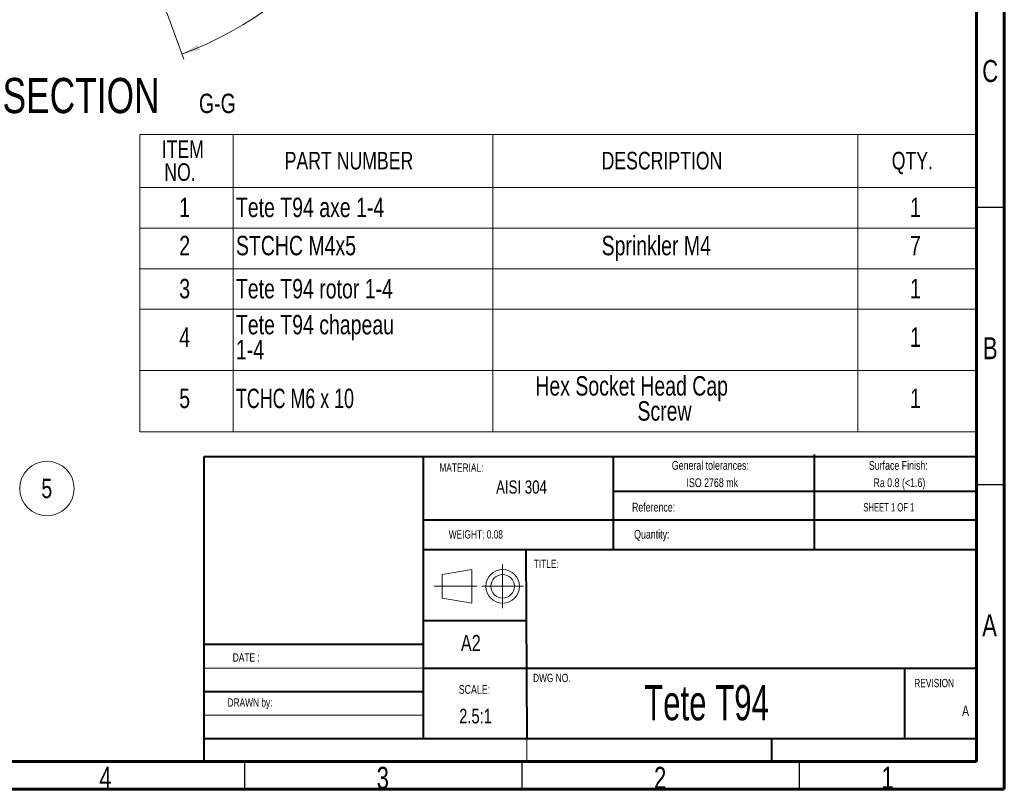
# Model space of a CAD drawing. Header units: millimetres. Extents: x 15 to 589, y 5 to 415.
# Tile 8 of 16: x 412 to 589, y 5 to 144. Entities that reach past the tile are written whole.
import ezdxf

# ---------------------------------------------------------------- set-up
doc = ezdxf.new("R2010")
doc.units = ezdxf.units.MM
doc.header["$PDSIZE"] = -1
doc.linetypes.add('CENTERX2', pattern=[20.32, 12.7, -2.54, 2.54, -2.54])
doc.styles.add('SLDTEXTSTYLE0', font='TXT', dxfattribs={"width": 0.75})
doc.styles.add('SLDTEXTSTYLE1', font='TXT', dxfattribs={"width": 0.662197})
doc.styles.add('SLDTEXTSTYLE2', font='TXT', dxfattribs={"width": 0.6875})
doc.dimstyles.new('SLDDIMSTYLE1', dxfattribs={"dimtxt": 3.5, "dimasz": 3.302, "dimexe": 0, "dimexo": 0.0625, "dimgap": 0.875, "dimtad": 1, "dimdec": 4, "dimlfac": 0.4, "dimzin": 12, "dimdsep": 46, "dimtxsty": 'SLDTEXTSTYLE0', "dimsah": 1, "dimcen": 0.09, "dimazin": 3, "dimtfac": 1, "dimtofl": 0, "dimtmove": 0, "dimatfit": 3, "dimfxl": 0, "dimfrac": 2, "dimtolj": 1, "dimtzin": 12, "dimarcsym": 0})

# ---------------------------------------------------------------- blocks, each defined once
blk = doc.blocks.new('SW_NOTE_0')
at = {"color": 0, "linetype": 'Continuous', "lineweight": 0, "char_height": 1.5875, "attachment_point": 2, "style": 'SLDTEXTSTYLE0'}
for s, insert in [('General tolerances:', (10.1, 2.05)), ('ISO 2768 mk', (10.44, -1.07))]:
    blk.add_mtext(s, dxfattribs=dict(at, insert=insert))
blk = doc.blocks.new('SW_NOTE_1')
at = {"color": 0, "linetype": 'Continuous', "lineweight": 0, "char_height": 1.5875, "attachment_point": 2, "style": 'SLDTEXTSTYLE0'}
for s, insert in [('Surface Finish:', (7.07, 2.05)), ('Ra 0.8 (<1.6)', (7.26, -1.07))]:
    blk.add_mtext(s, dxfattribs=dict(at, insert=insert))
blk = doc.blocks.new('SW_NOTE_2')
at = {"color": 0, "linetype": 'Continuous', "lineweight": 0, "attachment_point": 2, "style": 'SLDTEXTSTYLE0'}
for s, insert, char_height in [('SCALE:', (3.4, 2.05), 1.587), ('2.5:1', (3.6, -2.23), 2.646)]:
    blk.add_mtext(s, dxfattribs=dict(at, insert=insert, char_height=char_height))
blk = doc.blocks.new('SW_TABLEANNOTATION_0')
at = {"color": 0, "linetype": 'Continuous', "lineweight": 0}
for p, q in [((0, 0), (0, -53.63)), ((150.86, 0), (0, 0)), ((16.85, 0), (16.85, -9.54)), ((63.68, 0), (63.68, -9.54)), ((129.44, 0), (129.44, -9.54)), ((150.86, -53.63), (150.86, 0)), ((0, -9.54), (150.86, -9.54)), ((16.85, -9.54), (16.85, -53.63)), ((63.68, -9.54), (63.68, -53.63)), ((129.44, -9.54), (129.44, -53.63)), ((0, -16.87), (150.86, -16.87)), ((0, -24.2), (150.86, -24.2)), ((0, -31.52), (150.86, -31.52)), ((0, -42.57), (150.86, -42.57)), ((0, -53.63), (150.86, -53.63))]:
    blk.add_line(p, q, dxfattribs=at)
at = {"color": 0, "linetype": 'Continuous', "lineweight": 0, "attachment_point": 1}
for s, insert, char_height, style in [('ITEM', (3.97, -1.07), 3.175, 'SLDTEXTSTYLE0'), ('PART NUMBER', (26.14, -3.12), 3.175, 'SLDTEXTSTYLE0'), ('DESCRIPTION', (83.27, -3.12), 3.175, 'SLDTEXTSTYLE0'), ('QTY.', (135.57, -3.12), 3.175, 'SLDTEXTSTYLE0'), ('NO.', (4.43, -5.18), 3.175, 'SLDTEXTSTYLE0'), ('1', (7.13, -11.39), 3.5, 'SLDTEXTSTYLE0'), ('Tete T94 axe 1-4', (17.35, -11.39), 3.5, 'SLDTEXTSTYLE0'), ('1', (138.86, -11.39), 3.5, 'SLDTEXTSTYLE0'), ('2', (7.13, -18.28), 3.5, 'SLDTEXTSTYLE0'), ('STCHC M4x5', (17.35, -18.28), 3.5, 'SLDTEXTSTYLE0'), ('Sprinkler M4', (83.27, -18.28), 3.5, 'SLDTEXTSTYLE0'), ('7', (138.86, -18.28), 3.5, 'SLDTEXTSTYLE0'), ('3', (7.13, -26.05), 3.5, 'SLDTEXTSTYLE0'), ('Tete T94 rotor 1-4', (17.35, -26.05), 3.5, 'SLDTEXTSTYLE0'), ('1', (138.86, -26.05), 3.5, 'SLDTEXTSTYLE0'), ('Tete T94 chapeau', (17.35, -32.54), 3.5, 'SLDTEXTSTYLE0'), ('4', (7.13, -34.8), 3.5, 'SLDTEXTSTYLE0'), ('1', (138.86, -34.8), 3.5, 'SLDTEXTSTYLE0'), ('1-4', (17.35, -37.06), 3.5, 'SLDTEXTSTYLE0'), ('Hex Socket Head Cap', (71.32, -43.59), 3.5, 'SLDTEXTSTYLE0'), ('5', (7.13, -45.85), 3.5, 'SLDTEXTSTYLE0'), ('TCHC M6 x 10', (17.35, -45.85), 3.5, 'SLDTEXTSTYLE2'), ('1', (138.86, -45.85), 3.5, 'SLDTEXTSTYLE0'), ('Screw', (89.73, -48.11), 3.5, 'SLDTEXTSTYLE0')]:
    blk.add_mtext(s, dxfattribs=dict(at, insert=insert, char_height=char_height, style=style))
blk = doc.blocks.new('_D_64')
at = {"color": 7, "linetype": 'Continuous', "lineweight": 0}
for p, q in [((463.33, 196.56), (483, 196.56)), ((430.3, 166.33), (441.09, 136.7))]:
    blk.add_line(p, q, dxfattribs=at)
blk.add_arc((419.3, 196.56), 62.7, 290, 0, dxfattribs=at)
for points in [[(482, 196.56), (481.41, 193.27), (482.42, 193.24)], [(440.75, 137.64), (444, 138.38), (443.63, 139.32)]]:
    blk.add_solid(points, dxfattribs=at)
at = {"color": 7, "linetype": 'Continuous', "lineweight": 0, "insert": (466.11, 161.81), "char_height": 3.5, "attachment_point": 1, "rotation": 56.8768, "style": 'SLDTEXTSTYLE0'}
blk.add_mtext('70°', dxfattribs=at)
blk = doc.blocks.new('SW_NOTE_12')
at = {"color": 0, "linetype": 'Continuous', "lineweight": 0, "attachment_point": 2, "style": 'SLDTEXTSTYLE0'}
for s, insert, char_height in [('SECTION', (17.36, 8.19), 6.35), ('G-G', (41.93, 5.35), 3.5)]:
    blk.add_mtext(s, dxfattribs=dict(at, insert=insert, char_height=char_height))
blk = doc.blocks.new('SW_NOTE_18')
at = {"color": 0, "linetype": 'Continuous', "lineweight": 0}
blk.add_circle((1.29, 2.75), 4.91, dxfattribs=at)
at = {"color": 0, "linetype": 'Continuous', "lineweight": 0, "insert": (1.26, 4.51), "char_height": 3.5, "attachment_point": 2, "style": 'SLDTEXTSTYLE0'}
blk.add_mtext('5', dxfattribs=at)

msp = doc.modelspace()

# ---------------------------------------------------------------- linework, layer by layer
at = {"color": 7, "linetype": 'Continuous', "lineweight": 60}
for p, q in [((589, 415), (589, 5)), ((584, 410), (584, 10)), ((584, 10), (20, 10)), ((589, 5), (15, 5))]:
    msp.add_line(p, q, dxfattribs=at)
at = {"color": 7, "linetype": 'Continuous', "lineweight": 30}
for p, q in [((584, 110), (589, 110)), ((584, 60), (589, 60)), ((452, 10), (452, 5)), ((502, 10), (502, 5)), ((552, 10), (552, 5))]:
    msp.add_line(p, q, dxfattribs=at)
at = {"color": 7, "linetype": 'Continuous', "lineweight": 40}
for p, q in [((444.7500502, 65.0630627), (584, 65.0630627)), ((444.7500502, 10), (444.7500502, 65.0630627)), ((484.2610543, 65.0936285), (484.2610543, 14.0960061)), ((518.5623689, 48.1747264), (518.5623689, 65.0630627)), ((554.7576225, 48.1747264), (554.7576225, 65.3925908)), ((583.9574068, 58.7432433), (518.5623689, 58.7432433)), ((584.0707689, 53.5324337), (484.2610543, 53.5324337)), ((583.9564535, 48.1747264), (484.2610543, 48.1747264)), ((502.7571661, 48.1747264), (502.8996147, 14.1750248)), ((502.8495788, 35.3991585), (484.2610543, 35.3684534)), ((484.2610543, 31.0966841), (444.7500502, 31.0966841)), ((469.0917491, 31.0883282), (469.0917557, 31.0966841)), ((484.2610543, 26.8780449), (583.8583749, 26.8780449)), ((571.0916954, 14.1078178), (571.0916954, 26.8578178)), ((484.2610543, 22.5851572), (444.7500502, 22.5851572)), ((584.0846941, 14.0847944), (444.7500502, 14.0847944)), ((547.0916954, 10), (547.0916954, 14.1078178))]:
    msp.add_line(p, q, dxfattribs=at)
at = {"color": 7, "linetype": 'Continuous', "lineweight": 0}
for p, q in [((584, 65.0630627), (584, 10)), ((502.7571661, 48.1747264), (502.9174208, 9.9250621)), ((487.676482, 43.7446232), (493.0272959, 44.6493256)), ((493.0272959, 44.6493256), (493.0272959, 38.5960684)), ((487.676482, 43.7446232), (487.676482, 39.5007708)), ((487.676482, 39.5007708), (493.0272959, 38.5960684)), ((484.2610543, 26.8780449), (444.7500502, 26.8780449)), ((444.7500502, 18.3564484), (484.2610543, 18.3564484)), ((444.7500502, 14.0847944), (584.0846941, 14.0847944)), ((444.7500502, 10), (584, 10))]:
    msp.add_line(p, q, dxfattribs=at)
at = {"color": 7, "linetype": 'CENTERX2', "lineweight": 0}
for p, q in [((498.5604536, 37.6997233), (498.5604536, 45.5456708)), ((493.9860939, 41.622697), (486.2225065, 41.622697)), ((494.798698, 41.622697), (502.3222093, 41.622697))]:
    msp.add_line(p, q, dxfattribs=at)
at = {"color": 7, "linetype": 'Continuous', "lineweight": 0}
for radius in [3.0266286, 2.1219262]:
    msp.add_circle((498.5604536, 41.622697), radius, dxfattribs=at)
msp.add_point((498.5604536, 41.622697), dxfattribs=at)
msp.add_point((498.5604536, 41.622697), dxfattribs=at)

# ---------------------------------------------------------------- block references
for name, p in [('SW_NOTE_12', (405.2055198, 125.1366695)), ('SW_TABLEANNOTATION_0', (433.1370327, 123.1169194)), ('SW_NOTE_18', (415.1231294, 56.5147679)), ('SW_NOTE_0', (525.9057909, 62.1770441)), ('SW_NOTE_1', (562.8225809, 62.1770444)), ('SW_NOTE_2', (490.0836767, 21.7644293))]:
    msp.add_blockref(name, p, dxfattribs=at)

# ---------------------------------------------------------------- texts
for s, insert, char_height, attachment_point, style in [('C', (586.4586589, 136.5601544), 3.96875, 2, 'SLDTEXTSTYLE0'), ('B', (586.4706018, 86.5601544), 3.96875, 2, 'SLDTEXTSTYLE0'), ('MATERIAL:', (487.1630704, 63.7770898), 1.5, 1, 'SLDTEXTSTYLE0'), ('AISI 304', (501.9608534, 60.7179016), 2.38125, 2, 'SLDTEXTSTYLE0'), ('Reference:', (525.7708804, 56.6890366), 1.5875, 2, 'SLDTEXTSTYLE0'), ('SHEET 1 OF 1', (563.577169, 56.6270071), 1.5, 1, 'SLDTEXTSTYLE2'), ('WEIGHT: 0.08', (488.8454147, 51.7352937), 1.4986, 1, 'SLDTEXTSTYLE0'), ('Quantity:', (525.4542707, 51.798739), 1.5875, 2, 'SLDTEXTSTYLE0'), ('TITLE:', (504.181856, 46.433997), 1.5, 1, 'SLDTEXTSTYLE0'), ('A', (586.3396881, 36.5601544), 3.96875, 2, 'SLDTEXTSTYLE0'), ('A2', (491.038198, 32.8526276), 2.91041667, 1, 'SLDTEXTSTYLE0'), ('DATE :', (449.9144478, 29.5387909), 1.5, 1, 'SLDTEXTSTYLE0'), ('DWG NO.', (504.0446976, 25.8438741), 1.5, 1, 'SLDTEXTSTYLE0'), ('REVISION', (572.7662651, 24.9176243), 1.5, 1, 'SLDTEXTSTYLE0'), ('Tete T94', (535.3226002, 23.7974232), 6.35, 2, 'SLDTEXTSTYLE1'), ('DRAWN by:', (448.9677564, 21.4114885), 1.5, 1, 'SLDTEXTSTYLE0'), ('A', (582.0199299, 20.1034465), 1.905, 2, 'SLDTEXTSTYLE0'), ('4', (426.9600369, 9.0601544), 3.96875, 2, 'SLDTEXTSTYLE0'), ('3', (476.9600369, 9.0601544), 3.96875, 2, 'SLDTEXTSTYLE0'), ('2', (526.9600369, 9.0601544), 3.96875, 2, 'SLDTEXTSTYLE0'), ('1', (567.9600369, 9.0601544), 3.96875, 2, 'SLDTEXTSTYLE0')]:
    msp.add_mtext(s, dxfattribs=dict(at, insert=insert, char_height=char_height, attachment_point=attachment_point, style=style))

# ---------------------------------------------------------------- dimensions: what is measured, and where the dimension line sits
dim = msp.add_angular_dim_2l(base=(470.6630446, 160.5935443), line1=((462.3302323, 196.5581668), (384.6151143, 196.5581668)), line2=((429.9591619, 167.2730213), (423.431074, 185.2087954)), dimstyle='SLDDIMSTYLE1', dxfattribs=at)
dim.commit()
dim.dimension.update_dxf_attribs({"geometry": '_D_64', "text_midpoint": (471.8133382, 162.2949753), "dimtype": 162})

doc.saveas('drawing.dxf')
